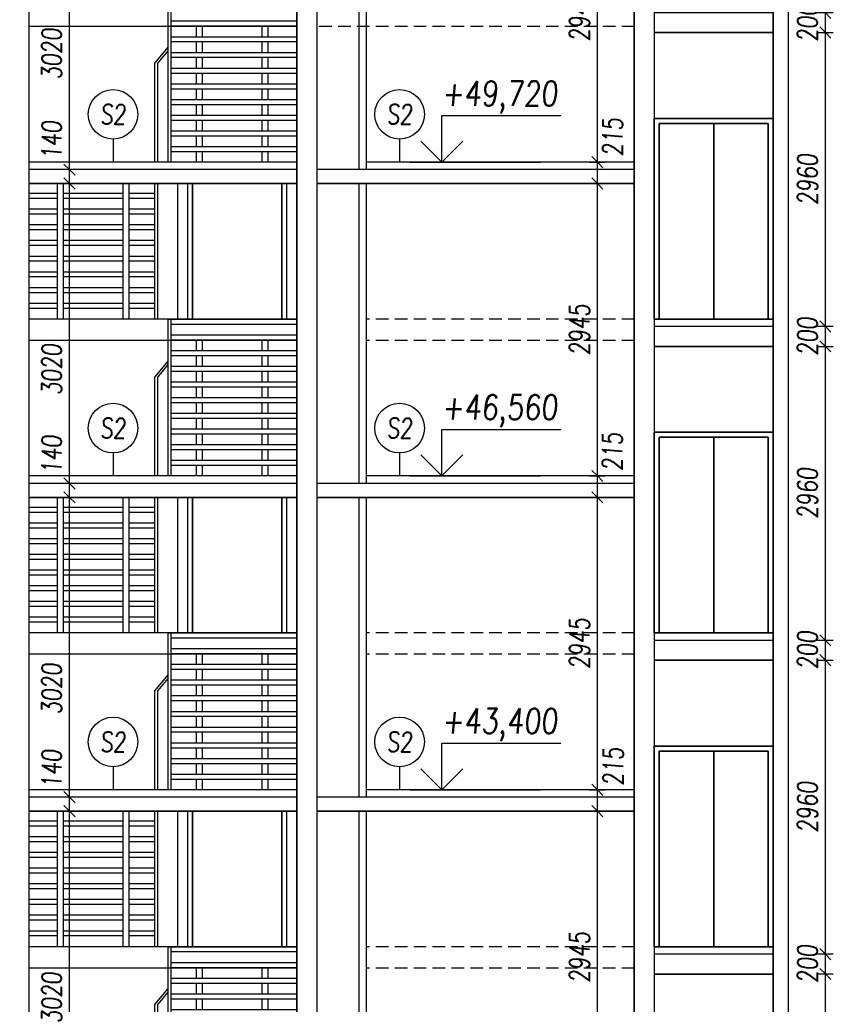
# Model space of a CAD drawing. Header units: millimetres. Extents: x -24606338 to 439687, y 151354 to 480404.
# Tile 38 of 93: x 258820 to 267017, y 229072 to 238987. Entities that reach past the tile are written whole.
import ezdxf
from ezdxf.enums import TextEntityAlignment as Align

# ---------------------------------------------------------------- set-up
doc = ezdxf.new("R2010")
doc.units = ezdxf.units.MM
doc.linetypes.add('ČERCHOVANÁ', pattern=[25.4, 12.7, -6.35, 0, -6.35])
doc.linetypes.add('ČÁRKOVANÁ', pattern=[19.05, 12.7, -6.35])
for name, color, linetype in [('DVERE', 4, 'Continuous'), ('KOTY', 7, 'Continuous'), ('NOVÁ INTERIERY', 240, 'Continuous'), ('OSY', 7, 'Continuous'), ('TENKA', 4, 'Continuous'), ('TLUSTA', 2, 'Continuous'), ('ŽB', 3, 'Continuous')]:
    doc.layers.add(name, color=color, linetype=linetype)
doc.styles.add('CS-ROMANS', font='romans.shx', dxfattribs={"width": 0.75, "oblique": 5})
doc.styles.add('CS-ROMANS_100', font='romans.shx', dxfattribs={"width": 0.75, "oblique": 5, "height": 200})
doc.styles.add('ROMANS', font='romans.shx', dxfattribs={"width": 0.75, "oblique": 5, "height": 200})
doc.dimstyles.new('A_KÓTA_100', dxfattribs={"dimtxt": 200, "dimasz": 4, "dimexe": 100, "dimexo": 1500, "dimgap": 80, "dimtad": 1, "dimdec": 0, "dimdsep": 46, "dimtxsty": 'CS-ROMANS_100', "dimblk": 'KOT_CARA20', "dimcen": 90, "dimse1": 1, "dimse2": 1, "dimclrd": 256, "dimclre": 256, "dimclrt": 256, "dimadec": 0, "dimazin": 0, "dimtfac": 1, "dimtdec": 0, "dimtix": 1, "dimtmove": 2, "dimatfit": 3, "dimldrblk": 'OBLIQUE', "dimfxl": 1, "dimfxlon": 1, "dimtolj": 1, "dimarcsym": 0})

# ---------------------------------------------------------------- blocks, each defined once
blk = doc.blocks.new('BUDOVA_A_schodiste_pohled')
at = {"layer": 'DVERE'}
for points in [[(2700, 2945), (2700, 1580), (1500, 1580), (1500, 2945)], [(1600, 2945), (1600, 1580), (2600, 1580), (2600, 2945)], [(1650, 2945), (1650, 1580), (2550, 1580), (2550, 2945)]]:
    blk.add_lwpolyline(points, dxfattribs=at)
at = {"layer": 'TENKA'}
for points in [[(290, 1580), (290, 2945)], [(350, 1580), (350, 2945)], [(950, 1580), (950, 2945)], [(1010, 1580), (1010, 2945)], [(1270, 1580), (1270, 2945)], [(1300, 1580), (1300, 2945)], [(290, 2844), (0, 2844)], [(290, 2794), (0, 2794)], [(950, 2844), (350, 2844)], [(950, 2794), (350, 2794)], [(1270, 2844), (1010, 2844)], [(1270, 2794), (1010, 2794)], [(290, 2686), (0, 2686)], [(950, 2686), (350, 2686)], [(1270, 2686), (1010, 2686)], [(290, 2636), (0, 2636)], [(950, 2636), (350, 2636)], [(1270, 2636), (1010, 2636)], [(290, 2528), (0, 2528)], [(950, 2528), (350, 2528)], [(1270, 2528), (1010, 2528)], [(290, 2478), (0, 2478)], [(950, 2478), (350, 2478)], [(1270, 2478), (1010, 2478)], [(290, 2370), (0, 2370)], [(290, 2320), (0, 2320)], [(950, 2370), (350, 2370)], [(950, 2320), (350, 2320)], [(1270, 2370), (1010, 2370)], [(1270, 2320), (1010, 2320)], [(290, 2212), (0, 2212)], [(950, 2212), (350, 2212)], [(1270, 2212), (1010, 2212)], [(290, 2162), (0, 2162)], [(950, 2162), (350, 2162)], [(1270, 2162), (1010, 2162)], [(290, 2054), (0, 2054)], [(290, 2004), (0, 2004)], [(950, 2054), (350, 2054)], [(950, 2004), (350, 2004)], [(1270, 2054), (1010, 2054)], [(1270, 2004), (1010, 2004)], [(290, 1896), (0, 1896)], [(950, 1896), (350, 1896)], [(1270, 1896), (1010, 1896)], [(290, 1846), (0, 1846)], [(950, 1846), (350, 1846)], [(1270, 1846), (1010, 1846)], [(290, 1738), (0, 1738)], [(290, 1688), (0, 1688)], [(950, 1738), (350, 1738)], [(950, 1688), (350, 1688)], [(1270, 1738), (1010, 1738)], [(1270, 1688), (1010, 1688)], [(1400, 1580), (0, 1580)], [(1400, 1580), (1400, 0)], [(1400, 1580), (2700, 1580)], [(1430, 1580), (1430, 0)], [(1430, 1530), (2700, 1530)], [(1430, 1422), (2700, 1422)], [(1400, 1365), (0, 1365)], [(1430, 1372), (2700, 1372)], [(1690, 1264), (1690, 1372)], [(1750, 1264), (1750, 1372)], [(2350, 1264), (2350, 1372)], [(2410, 1264), (2410, 1372)], [(1430, 1264), (2700, 1264)], [(1430, 1214), (2700, 1214)], [(1690, 1106), (1690, 1214)], [(1750, 1106), (1750, 1214)], [(2350, 1106), (2350, 1214)], [(2410, 1106), (2410, 1214)], [(1430, 1106), (2700, 1106)], [(1430, 1056), (2700, 1056)], [(1690, 948), (1690, 1056)], [(1750, 948), (1750, 1056)], [(2350, 948), (2350, 1056)], [(2410, 948), (2410, 1056)], [(1430, 948), (2700, 948)], [(1430, 898), (2700, 898)], [(1690, 790), (1690, 898)], [(1750, 790), (1750, 898)], [(2350, 790), (2350, 898)], [(2410, 790), (2410, 898)], [(1430, 790), (2700, 790)], [(1430, 740), (2700, 740)], [(1690, 632), (1690, 740)], [(1750, 632), (1750, 740)], [(2350, 632), (2350, 740)], [(2410, 632), (2410, 740)], [(1430, 632), (2700, 632)], [(1430, 582), (2700, 582)], [(1690, 474), (1690, 582)], [(1750, 474), (1750, 582)], [(2350, 474), (2350, 582)], [(2410, 474), (2410, 582)], [(1430, 474), (2700, 474)], [(1430, 424), (2700, 424)], [(1690, 316), (1690, 424)], [(1750, 316), (1750, 424)], [(2350, 316), (2350, 424)], [(2410, 316), (2410, 424)], [(1430, 316), (2700, 316)], [(1430, 266), (2700, 266)], [(1690, 158), (1690, 266)], [(1750, 158), (1750, 266)], [(2350, 158), (2350, 266)], [(2410, 158), (2410, 266)], [(1430, 158), (2700, 158)], [(1430, 108), (2700, 108)], [(1690, 0), (1690, 108)], [(1750, 0), (1750, 108)], [(2350, 0), (2350, 108)], [(2410, 0), (2410, 108)]]:
    blk.add_lwpolyline(points, dxfattribs=at)
at = {"layer": 'TENKA', "color": 7}
for points in [[(1400, 1158), (1270, 1000)], [(1400, 1121.5), (1300, 1000)], [(1270, 0), (1270, 1000)], [(1300, 0), (1300, 1000)]]:
    blk.add_lwpolyline(points, dxfattribs=at)
blk = doc.blocks.new('VÝŠKOVÁ KÓTA 1')
at = {"ltscale": 0.25}
for p, q in [((0, 3.758), (9.586, 3.758)), ((0, 0), (0, 3.758)), ((0, 0), (-1.697, 1.697)), ((0, 0), (1.697, 1.697))]:
    blk.add_line(p, q, dxfattribs=at)
at = {"style": 'ROMANS', "oblique": 5, "width": 0.8}
blk.add_attdef('VÝŠKA', (0, 4.539), '', height=2, dxfattribs=at)
blk = doc.blocks.new('KOT_CARA20')
for p, q in [((0, 0), (-14.1, -14.1)), ((0, 20), (0, -20)), ((0, 0), (14.1, 14.1))]:
    blk.add_line(p, q)
blk = doc.blocks.new('*D2830')
at = {"layer": 'Defpoints', "color": 0, "transparency": 16777216}
for p in [(264639.9, 231017.2), (265011.8, 231017.2), (265011.8, 228072.2)]:
    blk.add_point(p, dxfattribs=at)
at = {"layer": 'KOTY', "lineweight": -2, "transparency": 16777216}
blk.add_line((264639.9, 228076.2), (264639.9, 231013.2), dxfattribs=at)
at = {"layer": 'KOTY', "lineweight": -2, "transparency": 16777216, "xscale": 4, "yscale": 4, "zscale": 4}
for p, rotation in [((264639.9, 231017.2), 90), ((264639.9, 228072.2), 270)]:
    blk.add_blockref('KOT_CARA20', p, dxfattribs=dict(at, rotation=rotation))
at = {"layer": 'KOTY', "transparency": 16777216, "insert": (264459.9, 229544.7), "char_height": 200, "attachment_point": 5, "rotation": 90, "style": 'CS-ROMANS_100'}
blk.add_mtext('\\A1;2945', dxfattribs=at)
blk = doc.blocks.new('_OBLIQUE')
at = {"color": 0, "linetype": 'ByBlock', "ltscale": 15}
blk.add_line((-0.5, -0.5), (0.5, 0.5), dxfattribs=at)
blk = doc.blocks.new('*D2831')
at = {"layer": 'Defpoints', "color": 0, "transparency": 16777216}
for p in [(264639.9, 231232.2), (265011.8, 231232.2), (265011.8, 231017.2)]:
    blk.add_point(p, dxfattribs=at)
at = {"layer": 'KOTY', "lineweight": -2, "transparency": 16777216}
blk.add_line((264639.9, 231021.2), (264639.9, 231228.2), dxfattribs=at)
at = {"layer": 'KOTY', "lineweight": -2, "transparency": 16777216, "xscale": 4, "yscale": 4, "zscale": 4}
for p, rotation in [((264639.9, 231232.2), 90), ((264639.9, 231017.2), 270)]:
    blk.add_blockref('KOT_CARA20', p, dxfattribs=dict(at, rotation=rotation))
at = {"layer": 'KOTY', "transparency": 16777216, "insert": (264798.3, 231464.5), "char_height": 200, "attachment_point": 5, "rotation": 90, "style": 'CS-ROMANS_100'}
blk.add_mtext('\\A1;215', dxfattribs=at)
blk = doc.blocks.new('*D2832')
at = {"layer": 'Defpoints', "color": 0, "transparency": 16777216}
for p in [(264639.9, 234177.2), (265011.8, 234177.2), (265011.8, 231232.2)]:
    blk.add_point(p, dxfattribs=at)
at = {"layer": 'KOTY', "lineweight": -2, "transparency": 16777216}
blk.add_line((264639.9, 231236.2), (264639.9, 234173.2), dxfattribs=at)
at = {"layer": 'KOTY', "lineweight": -2, "transparency": 16777216, "xscale": 4, "yscale": 4, "zscale": 4}
for p, rotation in [((264639.9, 234177.2), 90), ((264639.9, 231232.2), 270)]:
    blk.add_blockref('KOT_CARA20', p, dxfattribs=dict(at, rotation=rotation))
at = {"layer": 'KOTY', "transparency": 16777216, "insert": (264459.9, 232704.7), "char_height": 200, "attachment_point": 5, "rotation": 90, "style": 'CS-ROMANS_100'}
blk.add_mtext('\\A1;2945', dxfattribs=at)
blk = doc.blocks.new('*D2833')
at = {"layer": 'Defpoints', "color": 0, "transparency": 16777216}
for p in [(264639.9, 234392.2), (265011.8, 234392.2), (265011.8, 234177.2)]:
    blk.add_point(p, dxfattribs=at)
at = {"layer": 'KOTY', "lineweight": -2, "transparency": 16777216}
blk.add_line((264639.9, 234181.2), (264639.9, 234388.2), dxfattribs=at)
at = {"layer": 'KOTY', "lineweight": -2, "transparency": 16777216, "xscale": 4, "yscale": 4, "zscale": 4}
for p, rotation in [((264639.9, 234392.2), 90), ((264639.9, 234177.2), 270)]:
    blk.add_blockref('KOT_CARA20', p, dxfattribs=dict(at, rotation=rotation))
at = {"layer": 'KOTY', "transparency": 16777216, "insert": (264790.2, 234635.8), "char_height": 200, "attachment_point": 5, "rotation": 90, "style": 'CS-ROMANS_100'}
blk.add_mtext('\\A1;215', dxfattribs=at)
blk = doc.blocks.new('*D2834')
at = {"layer": 'Defpoints', "color": 0, "transparency": 16777216}
for p in [(264639.9, 237337.2), (265011.8, 237337.2), (265011.8, 234392.2)]:
    blk.add_point(p, dxfattribs=at)
at = {"layer": 'KOTY', "lineweight": -2, "transparency": 16777216}
blk.add_line((264639.9, 234396.2), (264639.9, 237333.2), dxfattribs=at)
at = {"layer": 'KOTY', "lineweight": -2, "transparency": 16777216, "xscale": 4, "yscale": 4, "zscale": 4}
for p, rotation in [((264639.9, 237337.2), 90), ((264639.9, 234392.2), 270)]:
    blk.add_blockref('KOT_CARA20', p, dxfattribs=dict(at, rotation=rotation))
at = {"layer": 'KOTY', "transparency": 16777216, "insert": (264459.9, 235864.7), "char_height": 200, "attachment_point": 5, "rotation": 90, "style": 'CS-ROMANS_100'}
blk.add_mtext('\\A1;2945', dxfattribs=at)
blk = doc.blocks.new('*D2835')
at = {"layer": 'Defpoints', "color": 0, "transparency": 16777216}
for p in [(264639.9, 237552.2), (265011.8, 237552.2), (265011.8, 237337.2)]:
    blk.add_point(p, dxfattribs=at)
at = {"layer": 'KOTY', "lineweight": -2, "transparency": 16777216}
blk.add_line((264639.9, 237341.2), (264639.9, 237548.2), dxfattribs=at)
at = {"layer": 'KOTY', "lineweight": -2, "transparency": 16777216, "xscale": 4, "yscale": 4, "zscale": 4}
for p, rotation in [((264639.9, 237552.2), 90), ((264639.9, 237337.2), 270)]:
    blk.add_blockref('KOT_CARA20', p, dxfattribs=dict(at, rotation=rotation))
at = {"layer": 'KOTY', "transparency": 16777216, "insert": (264793.6, 237804.7), "char_height": 200, "attachment_point": 5, "rotation": 90, "style": 'CS-ROMANS_100'}
blk.add_mtext('\\A1;215', dxfattribs=at)
blk = doc.blocks.new('*D2836')
at = {"layer": 'Defpoints', "color": 0, "transparency": 16777216}
for p in [(264639.9, 240497.2), (265011.8, 240497.2), (265011.8, 237552.2)]:
    blk.add_point(p, dxfattribs=at)
at = {"layer": 'KOTY', "lineweight": -2, "transparency": 16777216}
blk.add_line((264639.9, 237556.2), (264639.9, 240493.2), dxfattribs=at)
at = {"layer": 'KOTY', "lineweight": -2, "transparency": 16777216, "xscale": 4, "yscale": 4, "zscale": 4}
for p, rotation in [((264639.9, 240497.2), 90), ((264639.9, 237552.2), 270)]:
    blk.add_blockref('KOT_CARA20', p, dxfattribs=dict(at, rotation=rotation))
at = {"layer": 'KOTY', "transparency": 16777216, "insert": (264459.9, 239024.7), "char_height": 200, "attachment_point": 5, "rotation": 90, "style": 'CS-ROMANS_100'}
blk.add_mtext('\\A1;2945', dxfattribs=at)
blk = doc.blocks.new('*D3087')
at = {"layer": 'Defpoints', "color": 0, "transparency": 16777216}
for p in [(259321.8, 231017.2), (259532.5, 231017.2), (259458.6, 227997.2)]:
    blk.add_point(p, dxfattribs=at)
at = {"layer": 'KOTY', "lineweight": -2, "transparency": 16777216}
blk.add_line((259321.8, 228001.2), (259321.8, 231013.2), dxfattribs=at)
at = {"layer": 'KOTY', "lineweight": -2, "transparency": 16777216, "xscale": 4, "yscale": 4, "zscale": 4}
for p, rotation in [((259321.8, 231017.2), 90), ((259321.8, 227997.2), 270)]:
    blk.add_blockref('KOT_CARA20', p, dxfattribs=dict(at, rotation=rotation))
at = {"layer": 'KOTY', "transparency": 16777216, "insert": (259141.8, 229138.1), "char_height": 200, "attachment_point": 5, "rotation": 90, "style": 'CS-ROMANS_100'}
blk.add_mtext('\\A1;3020', dxfattribs=at)
blk = doc.blocks.new('*D3088')
at = {"layer": 'Defpoints', "color": 0, "transparency": 16777216}
for p in [(259321.8, 231157.2), (259536.4, 231157.2), (259532.5, 231017.2)]:
    blk.add_point(p, dxfattribs=at)
at = {"layer": 'KOTY', "lineweight": -2, "transparency": 16777216}
for p, q in [((259321.8, 231161.2), (259321.8, 231165.2)), ((259321.8, 231017.2), (259321.8, 231157.2)), ((259321.8, 231013.2), (259321.8, 231009.2))]:
    blk.add_line(p, q, dxfattribs=at)
at = {"layer": 'KOTY', "lineweight": -2, "transparency": 16777216, "xscale": 4, "yscale": 4, "zscale": 4}
for p, rotation in [((259321.8, 231157.2), 270), ((259321.8, 231017.2), 90)]:
    blk.add_blockref('KOT_CARA20', p, dxfattribs=dict(at, rotation=rotation))
at = {"layer": 'KOTY', "transparency": 16777216, "insert": (259141.8, 231442), "char_height": 200, "attachment_point": 5, "rotation": 90, "style": 'CS-ROMANS_100'}
blk.add_mtext('\\A1;140', dxfattribs=at)
blk = doc.blocks.new('*D3089')
at = {"layer": 'Defpoints', "color": 0, "transparency": 16777216}
for p in [(259321.8, 234177.2), (259458.8, 234177.2), (259536.4, 231157.2)]:
    blk.add_point(p, dxfattribs=at)
at = {"layer": 'KOTY', "lineweight": -2, "transparency": 16777216}
blk.add_line((259321.8, 231161.2), (259321.8, 234173.2), dxfattribs=at)
at = {"layer": 'KOTY', "lineweight": -2, "transparency": 16777216, "xscale": 4, "yscale": 4, "zscale": 4}
for p, rotation in [((259321.8, 234177.2), 90), ((259321.8, 231157.2), 270)]:
    blk.add_blockref('KOT_CARA20', p, dxfattribs=dict(at, rotation=rotation))
at = {"layer": 'KOTY', "transparency": 16777216, "insert": (259141.8, 232247.5), "char_height": 200, "attachment_point": 5, "rotation": 90, "style": 'CS-ROMANS_100'}
blk.add_mtext('\\A1;3020', dxfattribs=at)
blk = doc.blocks.new('*D3090')
at = {"layer": 'Defpoints', "color": 0, "transparency": 16777216}
for p in [(259321.8, 234317.2), (259458.8, 234317.2), (259458.8, 234177.2)]:
    blk.add_point(p, dxfattribs=at)
at = {"layer": 'KOTY', "lineweight": -2, "transparency": 16777216}
for p, q in [((259321.8, 234321.2), (259321.8, 234325.2)), ((259321.8, 234177.2), (259321.8, 234317.2)), ((259321.8, 234173.2), (259321.8, 234169.2))]:
    blk.add_line(p, q, dxfattribs=at)
at = {"layer": 'KOTY', "lineweight": -2, "transparency": 16777216, "xscale": 4, "yscale": 4, "zscale": 4}
for p, rotation in [((259321.8, 234317.2), 270), ((259321.8, 234177.2), 90)]:
    blk.add_blockref('KOT_CARA20', p, dxfattribs=dict(at, rotation=rotation))
at = {"layer": 'KOTY', "transparency": 16777216, "insert": (259141.8, 234607.2), "char_height": 200, "attachment_point": 5, "rotation": 90, "style": 'CS-ROMANS_100'}
blk.add_mtext('\\A1;140', dxfattribs=at)
blk = doc.blocks.new('*D3091')
at = {"layer": 'Defpoints', "color": 0, "transparency": 16777216}
for p in [(259321.8, 237337.2), (259584.6, 237337.2), (259458.8, 234317.2)]:
    blk.add_point(p, dxfattribs=at)
at = {"layer": 'KOTY', "lineweight": -2, "transparency": 16777216}
blk.add_line((259321.8, 234321.2), (259321.8, 237333.2), dxfattribs=at)
at = {"layer": 'KOTY', "lineweight": -2, "transparency": 16777216, "xscale": 4, "yscale": 4, "zscale": 4}
for p, rotation in [((259321.8, 237337.2), 90), ((259321.8, 234317.2), 270)]:
    blk.add_blockref('KOT_CARA20', p, dxfattribs=dict(at, rotation=rotation))
at = {"layer": 'KOTY', "transparency": 16777216, "insert": (259141.8, 235464.2), "char_height": 200, "attachment_point": 5, "rotation": 90, "style": 'CS-ROMANS_100'}
blk.add_mtext('\\A1;3020', dxfattribs=at)
blk = doc.blocks.new('*D3092')
at = {"layer": 'Defpoints', "color": 0, "transparency": 16777216}
for p in [(259321.8, 237477.2), (259622.1, 237477.2), (259584.6, 237337.2)]:
    blk.add_point(p, dxfattribs=at)
at = {"layer": 'KOTY', "lineweight": -2, "transparency": 16777216}
for p, q in [((259321.8, 237481.2), (259321.8, 237485.2)), ((259321.8, 237337.2), (259321.8, 237477.2)), ((259321.8, 237333.2), (259321.8, 237329.2))]:
    blk.add_line(p, q, dxfattribs=at)
at = {"layer": 'KOTY', "lineweight": -2, "transparency": 16777216, "xscale": 4, "yscale": 4, "zscale": 4}
for p, rotation in [((259321.8, 237477.2), 270), ((259321.8, 237337.2), 90)]:
    blk.add_blockref('KOT_CARA20', p, dxfattribs=dict(at, rotation=rotation))
at = {"layer": 'KOTY', "transparency": 16777216, "insert": (259141.8, 237774.3), "char_height": 200, "attachment_point": 5, "rotation": 90, "style": 'CS-ROMANS_100'}
blk.add_mtext('\\A1;140', dxfattribs=at)
blk = doc.blocks.new('*D3093')
at = {"layer": 'Defpoints', "color": 0, "transparency": 16777216}
for p in [(259321.8, 240497.2), (259583.6, 240497.2), (259622.1, 237477.2)]:
    blk.add_point(p, dxfattribs=at)
at = {"layer": 'KOTY', "lineweight": -2, "transparency": 16777216}
blk.add_line((259321.8, 237481.2), (259321.8, 240493.2), dxfattribs=at)
at = {"layer": 'KOTY', "lineweight": -2, "transparency": 16777216, "xscale": 4, "yscale": 4, "zscale": 4}
for p, rotation in [((259321.8, 240497.2), 90), ((259321.8, 237477.2), 270)]:
    blk.add_blockref('KOT_CARA20', p, dxfattribs=dict(at, rotation=rotation))
at = {"layer": 'KOTY', "transparency": 16777216, "insert": (259141.8, 238642), "char_height": 200, "attachment_point": 5, "rotation": 90, "style": 'CS-ROMANS_100'}
blk.add_mtext('\\A1;3020', dxfattribs=at)
blk = doc.blocks.new('*D3127')
at = {"layer": 'Defpoints', "color": 0, "transparency": 16777216}
for p in [(266312.4, 229377.2), (266937.1, 229377.2), (266310, 226417.2)]:
    blk.add_point(p, dxfattribs=at)
at = {"layer": 'KOTY', "lineweight": -2, "transparency": 16777216}
blk.add_line((266937.1, 226421.2), (266937.1, 229373.2), dxfattribs=at)
at = {"layer": 'KOTY', "lineweight": -2, "transparency": 16777216, "xscale": 4, "yscale": 4, "zscale": 4}
for p, rotation in [((266937.1, 229377.2), 90), ((266937.1, 226417.2), 270)]:
    blk.add_blockref('KOT_CARA20', p, dxfattribs=dict(at, rotation=rotation))
at = {"layer": 'KOTY', "transparency": 16777216, "insert": (266757.1, 227897.2), "char_height": 200, "attachment_point": 5, "rotation": 90, "style": 'CS-ROMANS_100'}
blk.add_mtext('\\A1;2960', dxfattribs=at)
blk = doc.blocks.new('*D3128')
at = {"layer": 'Defpoints', "color": 0, "transparency": 16777216}
for p in [(266306.3, 229577.2), (266937.1, 229577.2), (266312.4, 229377.2)]:
    blk.add_point(p, dxfattribs=at)
at = {"layer": 'KOTY', "lineweight": -2, "transparency": 16777216}
for p, q in [((266937.1, 229581.2), (266937.1, 229585.2)), ((266937.1, 229377.2), (266937.1, 229577.2)), ((266937.1, 229373.2), (266937.1, 229369.2))]:
    blk.add_line(p, q, dxfattribs=at)
at = {"layer": 'KOTY', "lineweight": -2, "transparency": 16777216, "xscale": 4, "yscale": 4, "zscale": 4}
for p, rotation in [((266937.1, 229577.2), 270), ((266937.1, 229377.2), 90)]:
    blk.add_blockref('KOT_CARA20', p, dxfattribs=dict(at, rotation=rotation))
at = {"layer": 'KOTY', "transparency": 16777216, "insert": (266757.1, 229477.2), "char_height": 200, "attachment_point": 5, "rotation": 90, "style": 'CS-ROMANS_100'}
blk.add_mtext('\\A1;200', dxfattribs=at)
blk = doc.blocks.new('*D3129')
at = {"layer": 'Defpoints', "color": 0, "transparency": 16777216}
for p in [(266240, 232537.2), (266937.1, 232537.2), (266306.3, 229577.2)]:
    blk.add_point(p, dxfattribs=at)
at = {"layer": 'KOTY', "lineweight": -2, "transparency": 16777216}
blk.add_line((266937.1, 229581.2), (266937.1, 232533.2), dxfattribs=at)
at = {"layer": 'KOTY', "lineweight": -2, "transparency": 16777216, "xscale": 4, "yscale": 4, "zscale": 4}
for p, rotation in [((266937.1, 232537.2), 90), ((266937.1, 229577.2), 270)]:
    blk.add_blockref('KOT_CARA20', p, dxfattribs=dict(at, rotation=rotation))
at = {"layer": 'KOTY', "transparency": 16777216, "insert": (266757.1, 231057.2), "char_height": 200, "attachment_point": 5, "rotation": 90, "style": 'CS-ROMANS_100'}
blk.add_mtext('\\A1;2960', dxfattribs=at)
blk = doc.blocks.new('*D3130')
at = {"layer": 'Defpoints', "color": 0, "transparency": 16777216}
for p in [(266240, 232737.2), (266937.1, 232737.2), (266240, 232537.2)]:
    blk.add_point(p, dxfattribs=at)
at = {"layer": 'KOTY', "lineweight": -2, "transparency": 16777216}
for p, q in [((266937.1, 232741.2), (266937.1, 232745.2)), ((266937.1, 232537.2), (266937.1, 232737.2)), ((266937.1, 232533.2), (266937.1, 232529.2))]:
    blk.add_line(p, q, dxfattribs=at)
at = {"layer": 'KOTY', "lineweight": -2, "transparency": 16777216, "xscale": 4, "yscale": 4, "zscale": 4}
for p, rotation in [((266937.1, 232737.2), 270), ((266937.1, 232537.2), 90)]:
    blk.add_blockref('KOT_CARA20', p, dxfattribs=dict(at, rotation=rotation))
at = {"layer": 'KOTY', "transparency": 16777216, "insert": (266757.1, 232637.2), "char_height": 200, "attachment_point": 5, "rotation": 90, "style": 'CS-ROMANS_100'}
blk.add_mtext('\\A1;200', dxfattribs=at)
blk = doc.blocks.new('*D3131')
at = {"layer": 'Defpoints', "color": 0, "transparency": 16777216}
for p in [(266240, 235697.2), (266937.1, 235697.2), (266240, 232737.2)]:
    blk.add_point(p, dxfattribs=at)
at = {"layer": 'KOTY', "lineweight": -2, "transparency": 16777216}
blk.add_line((266937.1, 232741.2), (266937.1, 235693.2), dxfattribs=at)
at = {"layer": 'KOTY', "lineweight": -2, "transparency": 16777216, "xscale": 4, "yscale": 4, "zscale": 4}
for p, rotation in [((266937.1, 235697.2), 90), ((266937.1, 232737.2), 270)]:
    blk.add_blockref('KOT_CARA20', p, dxfattribs=dict(at, rotation=rotation))
at = {"layer": 'KOTY', "transparency": 16777216, "insert": (266757.1, 234217.2), "char_height": 200, "attachment_point": 5, "rotation": 90, "style": 'CS-ROMANS_100'}
blk.add_mtext('\\A1;2960', dxfattribs=at)
blk = doc.blocks.new('*D3132')
at = {"layer": 'Defpoints', "color": 0, "transparency": 16777216}
for p in [(266240, 235897.2), (266937.1, 235897.2), (266240, 235697.2)]:
    blk.add_point(p, dxfattribs=at)
at = {"layer": 'KOTY', "lineweight": -2, "transparency": 16777216}
for p, q in [((266937.1, 235901.2), (266937.1, 235905.2)), ((266937.1, 235697.2), (266937.1, 235897.2)), ((266937.1, 235693.2), (266937.1, 235689.2))]:
    blk.add_line(p, q, dxfattribs=at)
at = {"layer": 'KOTY', "lineweight": -2, "transparency": 16777216, "xscale": 4, "yscale": 4, "zscale": 4}
for p, rotation in [((266937.1, 235897.2), 270), ((266937.1, 235697.2), 90)]:
    blk.add_blockref('KOT_CARA20', p, dxfattribs=dict(at, rotation=rotation))
at = {"layer": 'KOTY', "transparency": 16777216, "insert": (266757.1, 235797.2), "char_height": 200, "attachment_point": 5, "rotation": 90, "style": 'CS-ROMANS_100'}
blk.add_mtext('\\A1;200', dxfattribs=at)
blk = doc.blocks.new('*D3133')
at = {"layer": 'Defpoints', "color": 0, "transparency": 16777216}
for p in [(266254.3, 238857.2), (266937.1, 238857.2), (266240, 235897.2)]:
    blk.add_point(p, dxfattribs=at)
at = {"layer": 'KOTY', "lineweight": -2, "transparency": 16777216}
blk.add_line((266937.1, 235901.2), (266937.1, 238853.2), dxfattribs=at)
at = {"layer": 'KOTY', "lineweight": -2, "transparency": 16777216, "xscale": 4, "yscale": 4, "zscale": 4}
for p, rotation in [((266937.1, 238857.2), 90), ((266937.1, 235897.2), 270)]:
    blk.add_blockref('KOT_CARA20', p, dxfattribs=dict(at, rotation=rotation))
at = {"layer": 'KOTY', "transparency": 16777216, "insert": (266757.1, 237377.2), "char_height": 200, "attachment_point": 5, "rotation": 90, "style": 'CS-ROMANS_100'}
blk.add_mtext('\\A1;2960', dxfattribs=at)
blk = doc.blocks.new('*D3134')
at = {"layer": 'Defpoints', "color": 0, "transparency": 16777216}
for p in [(266215.4, 239057.2), (266937.1, 239057.2), (266254.3, 238857.2)]:
    blk.add_point(p, dxfattribs=at)
at = {"layer": 'KOTY', "lineweight": -2, "transparency": 16777216}
for p, q in [((266937.1, 239061.2), (266937.1, 239065.2)), ((266937.1, 238857.2), (266937.1, 239057.2)), ((266937.1, 238853.2), (266937.1, 238849.2))]:
    blk.add_line(p, q, dxfattribs=at)
at = {"layer": 'KOTY', "lineweight": -2, "transparency": 16777216, "xscale": 4, "yscale": 4, "zscale": 4}
for p, rotation in [((266937.1, 239057.2), 270), ((266937.1, 238857.2), 90)]:
    blk.add_blockref('KOT_CARA20', p, dxfattribs=dict(at, rotation=rotation))
at = {"layer": 'KOTY', "transparency": 16777216, "insert": (266757.1, 238957.2), "char_height": 200, "attachment_point": 5, "rotation": 90, "style": 'CS-ROMANS_100'}
blk.add_mtext('\\A1;200', dxfattribs=at)
blk = doc.blocks.new('*D3486')
at = {"layer": 'Defpoints', "color": 0, "transparency": 16777216}
for p in [(242883.4, 253679.2), (260168.9, 253679.2), (256411.8, 187832.2)]:
    blk.add_point(p, dxfattribs=at)
at = {"layer": 'TENKA', "lineweight": -2, "transparency": 16777216}
blk.add_line((242883.4, 187836.2), (242883.4, 253675.2), dxfattribs=at)
at = {"layer": 'TENKA', "lineweight": -2, "transparency": 16777216, "xscale": 4, "yscale": 4, "zscale": 4}
for p, rotation in [((242883.4, 253679.2), 90), ((242883.4, 187832.2), 270)]:
    blk.add_blockref('KOT_CARA20', p, dxfattribs=dict(at, rotation=rotation))
at = {"layer": 'TENKA', "transparency": 16777216, "insert": (242703.4, 220755.7), "char_height": 200, "attachment_point": 5, "rotation": 90, "style": 'CS-ROMANS_100'}
blk.add_mtext('\\A1;65847', dxfattribs=at)

msp = doc.modelspace()

# ---------------------------------------------------------------- linework, layer by layer
at = {"layer": 'DVERE'}
for points in [[(265211.809, 235972.158), (266411.809, 235972.158), (266411.809, 237992.158), (265211.809, 237992.158)], [(265261.809, 235972.158), (266361.809, 235972.158), (266361.809, 237942.158), (265261.809, 237942.158)], [(265211.809, 232812.158), (266411.809, 232812.158), (266411.809, 234832.158), (265211.809, 234832.158)], [(265261.809, 232812.158), (266361.809, 232812.158), (266361.809, 234782.158), (265261.809, 234782.158)], [(265211.809, 229652.158), (266411.809, 229652.158), (266411.809, 231672.158), (265211.809, 231672.158)], [(265261.809, 229652.158), (266361.809, 229652.158), (266361.809, 231622.158), (265261.809, 231622.158)]]:
    msp.add_lwpolyline(points, close=True, dxfattribs=at)
at = {"layer": 'KOTY'}
for p, q in [((259759.936, 237784.118), (259759.936, 237552.158)), ((262646.843, 237784.118), (262646.843, 237552.158)), ((259759.936, 234624.118), (259759.936, 234392.158)), ((262646.843, 234624.118), (262646.843, 234392.158)), ((259759.936, 231464.118), (259759.936, 231232.158)), ((262646.843, 231464.118), (262646.843, 231232.158))]:
    msp.add_line(p, q, dxfattribs=at)
at = {"layer": 'KOTY', "linetype": 'ByBlock'}
for p, q in [((262750.672, 237552.158), (264067.766, 237552.158)), ((262750.672, 234392.158), (264067.766, 234392.158)), ((262750.672, 231232.158), (264067.766, 231232.158))]:
    msp.add_line(p, q, dxfattribs=at)
at = {"layer": 'KOTY', "ltscale": 20}
for centre in [(259759.936, 238034.118), (262646.843, 238034.118), (259759.936, 234874.118), (262646.843, 234874.118), (259759.936, 231714.118), (262646.843, 231714.118)]:
    msp.add_circle(centre, 250, dxfattribs=at)
at = {"layer": 'NOVÁ INTERIERY'}
for points in [[(265211.809, 237992.158), (266411.809, 237992.158), (266411.809, 235972.158), (265211.809, 235972.158)], [(265261.809, 237942.158), (265811.809, 237942.158), (265811.809, 235972.158), (265261.809, 235972.158)], [(265811.809, 237942.158), (266361.809, 237942.158), (266361.809, 235972.158), (265811.809, 235972.158)], [(265211.809, 234832.158), (266411.809, 234832.158), (266411.809, 232812.158), (265211.809, 232812.158)], [(265261.809, 234782.158), (265811.809, 234782.158), (265811.809, 232812.158), (265261.809, 232812.158)], [(265811.809, 234782.158), (266361.809, 234782.158), (266361.809, 232812.158), (265811.809, 232812.158)], [(265211.809, 231672.158), (266411.809, 231672.158), (266411.809, 229652.158), (265211.809, 229652.158)], [(265261.809, 231622.158), (265811.809, 231622.158), (265811.809, 229652.158), (265261.809, 229652.158)], [(265811.809, 231622.158), (266361.809, 231622.158), (266361.809, 229652.158), (265811.809, 229652.158)]]:
    msp.add_lwpolyline(points, close=True, dxfattribs=at)
for points in [[(260511.809, 237337.158), (260511.809, 235972.158), (261511.809, 235972.158), (261511.809, 237337.158)], [(261461.809, 237337.158), (261461.809, 235972.158), (260561.809, 235972.158), (260561.809, 237337.158)], [(260511.809, 234177.158), (260511.809, 232812.158), (261511.809, 232812.158), (261511.809, 234177.158)], [(261461.809, 234177.158), (261461.809, 232812.158), (260561.809, 232812.158), (260561.809, 234177.158)], [(260511.809, 231017.158), (260511.809, 229652.158), (261511.809, 229652.158), (261511.809, 231017.158)], [(261461.809, 231017.158), (261461.809, 229652.158), (260561.809, 229652.158), (260561.809, 231017.158)]]:
    msp.add_lwpolyline(points, dxfattribs=at)
at = {"layer": 'OSY', "linetype": 'ČERCHOVANÁ', "ltscale": 25}
msp.add_line((265011.809, 251607.158), (265011.809, 174688.935), dxfattribs=at)
at = {"layer": 'TENKA'}
for points in [[(261611.809, 238917.158), (258911.809, 238917.158)], [(261611.809, 237477.158), (258911.809, 237477.158)], [(265011.809, 237477.158), (262311.809, 237477.158)], [(261611.809, 235972.158), (258911.809, 235972.158)], [(266411.809, 235897.158), (265211.809, 235897.158)], [(261611.809, 235757.158), (258911.809, 235757.158)], [(261611.809, 234317.158), (258911.809, 234317.158)], [(265011.809, 234317.158), (262311.809, 234317.158)], [(261611.809, 232812.158), (258911.809, 232812.158)], [(266411.809, 232737.158), (265211.809, 232737.158)], [(261611.809, 232597.158), (258911.809, 232597.158)], [(261611.809, 231157.158), (258911.809, 231157.158)], [(265011.809, 231157.158), (262311.809, 231157.158)], [(261611.809, 229652.158), (258911.809, 229652.158)], [(266411.809, 229577.158), (265211.809, 229577.158)], [(261611.809, 229437.158), (258911.809, 229437.158)]]:
    msp.add_lwpolyline(points, dxfattribs=at)
at = {"layer": 'TENKA', "linetype": 'ČÁRKOVANÁ', "ltscale": 10}
for points in [[(265011.809, 238917.158), (261811.809, 238917.158)], [(265011.809, 235972.158), (262311.809, 235972.158)], [(265011.809, 235757.158), (262311.809, 235757.158)], [(265011.809, 232812.158), (262311.809, 232812.158)], [(265011.809, 232597.158), (262311.809, 232597.158)], [(265011.809, 229652.158), (262311.809, 229652.158)], [(265011.809, 229437.158), (262311.809, 229437.158)]]:
    msp.add_lwpolyline(points, dxfattribs=at)
at = {"layer": 'TLUSTA'}
for points in [[(261811.809, 249627.158), (261811.809, 179302.158)], [(265011.809, 249627.158), (265011.809, 179112.158)], [(265011.809, 249627.158), (265011.809, 179112.158)], [(265211.809, 249627.158), (265211.809, 179302.158)], [(266411.809, 249627.158), (266411.809, 179302.158)], [(266561.809, 249627.158), (266561.809, 179352.158)], [(258911.809, 245237.158), (258911.809, 179302.158)], [(261611.809, 245237.158), (261611.809, 179302.158)], [(262236.809, 240497.158), (262236.809, 237477.158)], [(262311.809, 240497.158), (262311.809, 237477.158)], [(266411.809, 238857.158), (265211.809, 238857.158)], [(261611.809, 237552.158), (258911.809, 237552.158)], [(262311.809, 237477.158), (261811.809, 237477.158)], [(265011.809, 237552.158), (262311.809, 237552.158)], [(261611.809, 237337.158), (258911.809, 237337.158)], [(265011.809, 237337.158), (261811.809, 237337.158)], [(262236.809, 237337.158), (262236.809, 234317.158)], [(262311.809, 237337.158), (262311.809, 234317.158)], [(266411.809, 235972.158), (265211.809, 235972.158)], [(266411.809, 235697.158), (265211.809, 235697.158)], [(261611.809, 234392.158), (258911.809, 234392.158)], [(262311.809, 234317.158), (261811.809, 234317.158)], [(265011.809, 234392.158), (262311.809, 234392.158)], [(261611.809, 234177.158), (258911.809, 234177.158)], [(265011.809, 234177.158), (261811.809, 234177.158)], [(262236.809, 234177.158), (262236.809, 231157.158)], [(262311.809, 234177.158), (262311.809, 231157.158)], [(266411.809, 232812.158), (265211.809, 232812.158)], [(266411.809, 232537.158), (265211.809, 232537.158)], [(261611.809, 231232.158), (258911.809, 231232.158)], [(265011.809, 231232.158), (262311.809, 231232.158)], [(262311.809, 231157.158), (261811.809, 231157.158)], [(261611.809, 231017.158), (258911.809, 231017.158)], [(265011.809, 231017.158), (261811.809, 231017.158)], [(262236.809, 231017.158), (262236.809, 227997.158)], [(262311.809, 231017.158), (262311.809, 227997.158)], [(266411.809, 229652.158), (265211.809, 229652.158)], [(266411.809, 229377.158), (265211.809, 229377.158)]]:
    msp.add_lwpolyline(points, dxfattribs=at)
at = {"layer": 'ŽB'}
for points in [[(265011.809, 249627.158), (265211.809, 249627.158), (265211.809, 179302.158), (265011.809, 179302.158)], [(266411.809, 249627.158), (266561.809, 249627.158), (266561.809, 179352.158), (266411.809, 179352.158)], [(258711.809, 245237.158), (258911.809, 245237.158), (258911.809, 191157.158), (258711.809, 191157.158)], [(261611.809, 245237.158), (261811.809, 245237.158), (261811.809, 179302.158), (261611.809, 179302.158)], [(265211.809, 238857.158), (266411.809, 238857.158), (266411.809, 239057.158), (265211.809, 239057.158)], [(258911.809, 237337.158), (261611.809, 237337.158), (261611.809, 237477.158), (258911.809, 237477.158)], [(261811.809, 237337.158), (265011.809, 237337.158), (265011.809, 237477.158), (261811.809, 237477.158)], [(265211.809, 235697.158), (266411.809, 235697.158), (266411.809, 235897.158), (265211.809, 235897.158)], [(258911.809, 234177.158), (261611.809, 234177.158), (261611.809, 234317.158), (258911.809, 234317.158)], [(261811.809, 234177.158), (265011.809, 234177.158), (265011.809, 234317.158), (261811.809, 234317.158)], [(265211.809, 232537.158), (266411.809, 232537.158), (266411.809, 232737.158), (265211.809, 232737.158)], [(258911.809, 231017.158), (261611.809, 231017.158), (261611.809, 231157.158), (258911.809, 231157.158)], [(261811.809, 231017.158), (265011.809, 231017.158), (265011.809, 231157.158), (261811.809, 231157.158)], [(265211.809, 229377.158), (266411.809, 229377.158), (266411.809, 229577.158), (265211.809, 229577.158)]]:
    msp.add_lwpolyline(points, close=True, dxfattribs=at)

# ---------------------------------------------------------------- block references
at = {"layer": 'KOTY', "xscale": 125, "yscale": 125, "zscale": 125}
for p, values in [((263073.646, 237552.158), {'VÝŠKA': '+49,720'}), ((263073.646, 234392.158), {'VÝŠKA': '+46,560'}), ((263073.646, 231232.158), {'VÝŠKA': '+43,400'})]:
    msp.add_blockref('VÝŠKOVÁ KÓTA 1', p, dxfattribs=at).add_auto_attribs(values)
at = {"layer": 'TENKA'}
for p in [(258911.809, 237552.158), (258911.809, 234392.158), (258911.809, 231232.158), (258911.809, 228072.158)]:
    msp.add_blockref('BUDOVA_A_schodiste_pohled', p, dxfattribs=at)

# ---------------------------------------------------------------- texts
at = {"layer": 'KOTY', "ltscale": 20, "style": 'CS-ROMANS', "oblique": 5, "width": 0.75}
for p in [(259759.936, 238034.118), (262646.843, 238034.118), (259759.936, 234874.118), (262646.843, 234874.118), (259759.936, 231714.118), (262646.843, 231714.118)]:
    msp.add_text('S2', height=200, dxfattribs=at).set_placement(p, align=Align.MIDDLE)

# ---------------------------------------------------------------- dimensions: what is measured, and where the dimension line sits
at = {"layer": 'KOTY'}
for base, p1, p2, picture, middle in [((259321.847, 240497.158), (259622.094, 237477.158), (259583.632, 240497.158), '*D3093', (259141.847, 238641.974)), ((259321.847, 237477.158), (259584.629, 237337.158), (259622.094, 237477.158), '*D3092', (259141.847, 237774.276)), ((264639.861, 237552.158), (265011.809, 237337.158), (265011.809, 237552.158), '*D2835', (264793.592, 237804.734)), ((259321.847, 237337.158), (259458.808, 234317.158), (259584.629, 237337.158), '*D3091', (259141.847, 235464.159)), ((259321.847, 234317.158), (259458.808, 234177.158), (259458.808, 234317.158), '*D3090', (259141.847, 234607.236)), ((264639.861, 234392.158), (265011.809, 234177.158), (265011.809, 234392.158), '*D2833', (264790.214, 234635.83)), ((259321.847, 234177.158), (259536.376, 231157.158), (259458.808, 234177.158), '*D3089', (259141.847, 232247.525)), ((259321.847, 231157.158), (259532.506, 231017.158), (259536.376, 231157.158), '*D3088', (259141.847, 231441.953)), ((264639.861, 231232.158), (265011.809, 231017.158), (265011.809, 231232.158), '*D2831', (264798.274, 231464.512)), ((259321.847, 231017.158), (259458.632, 227997.158), (259532.506, 231017.158), '*D3087', (259141.847, 229138.14))]:
    dim = msp.add_linear_dim(base=base, p1=p1, p2=p2, angle=90, dimstyle='A_KÓTA_100', dxfattribs=at)
    dim.commit()
    dim.dimension.update_dxf_attribs({"geometry": picture, "text_midpoint": middle, "dimtype": 160})
for base, p1, p2, picture, middle in [((264639.861, 240497.158), (265011.809, 237552.158), (265011.809, 240497.158), '*D2836', (264459.861, 239024.658)), ((266937.071, 239057.158), (266254.26, 238857.158), (266215.388, 239057.158), '*D3134', (266757.071, 238957.158)), ((266937.071, 238857.158), (266240.013, 235897.158), (266254.26, 238857.158), '*D3133', (266757.071, 237377.158)), ((264639.861, 237337.158), (265011.809, 234392.158), (265011.809, 237337.158), '*D2834', (264459.861, 235864.658)), ((266937.071, 235897.158), (266240.013, 235697.158), (266240.013, 235897.158), '*D3132', (266757.071, 235797.158)), ((266937.071, 235697.158), (266240.013, 232737.158), (266240.013, 235697.158), '*D3131', (266757.071, 234217.158)), ((264639.861, 234177.158), (265011.809, 231232.158), (265011.809, 234177.158), '*D2832', (264459.861, 232704.658)), ((266937.071, 232737.158), (266240.013, 232537.158), (266240.013, 232737.158), '*D3130', (266757.071, 232637.158)), ((266937.071, 232537.158), (266306.324, 229577.158), (266240.013, 232537.158), '*D3129', (266757.071, 231057.158)), ((264639.861, 231017.158), (265011.809, 228072.158), (265011.809, 231017.158), '*D2830', (264459.861, 229544.658)), ((266937.071, 229577.158), (266312.421, 229377.158), (266306.324, 229577.158), '*D3128', (266757.071, 229477.158)), ((266937.071, 229377.158), (266309.959, 226417.158), (266312.421, 229377.158), '*D3127', (266757.071, 227897.158))]:
    dim = msp.add_linear_dim(base=base, p1=p1, p2=p2, angle=90, dimstyle='A_KÓTA_100', dxfattribs=at)
    dim.commit()
    dim.dimension.update_dxf_attribs({"geometry": picture, "text_midpoint": middle})
at = {"layer": 'TENKA'}
dim = msp.add_linear_dim(base=(242883.353, 253679.158), p1=(256411.809, 187832.158), p2=(260168.942, 253679.158), angle=90, dimstyle='A_KÓTA_100', dxfattribs=at)
dim.commit()
dim.dimension.update_dxf_attribs({"geometry": '*D3486', "text_midpoint": (242703.353, 220755.658)})

doc.saveas('drawing.dxf')
